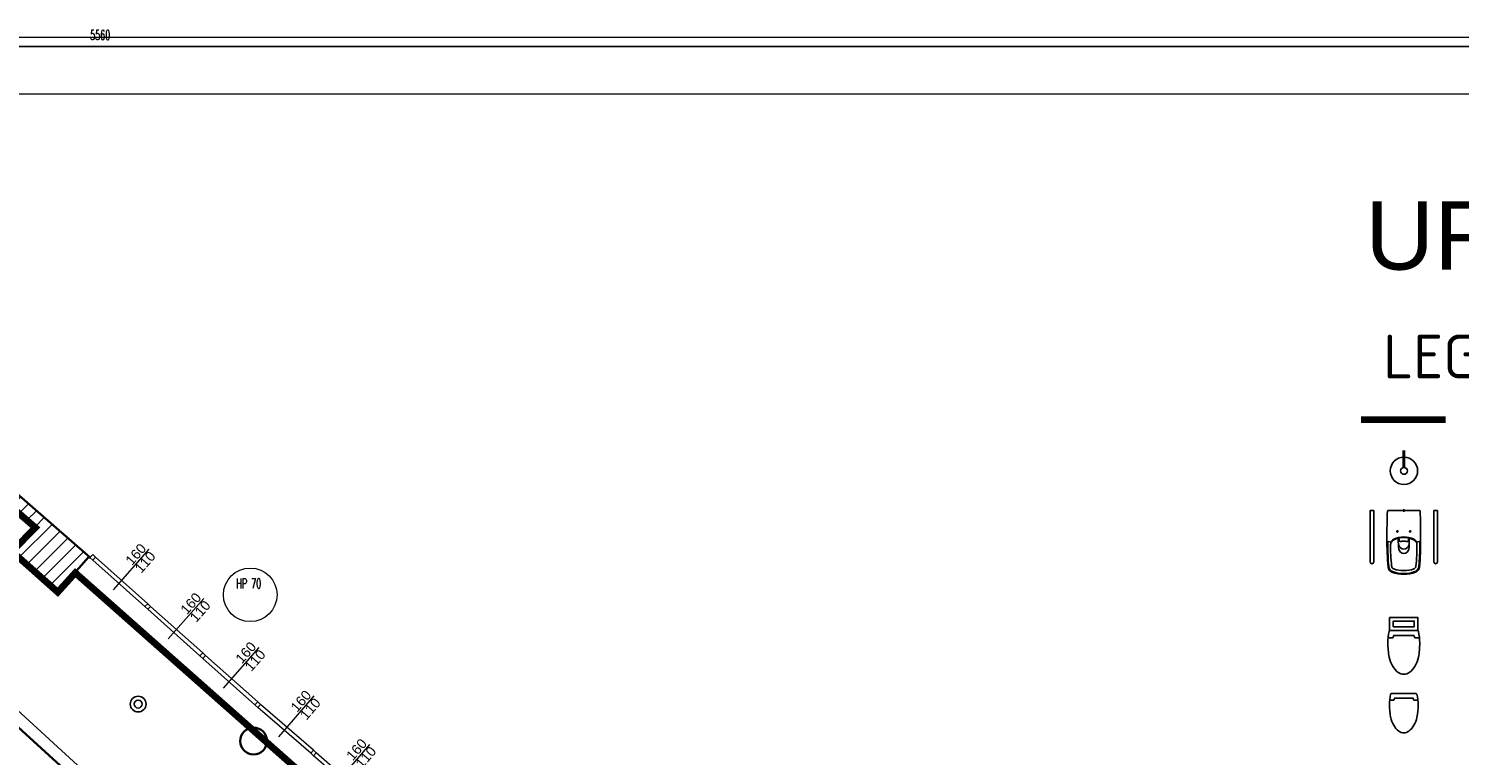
# Model space of a CAD drawing. Header units: millimetres. Extents: x 19887 to 192597, y -14203 to 39042.
# Tile 149 of 256: x 38478 to 41620, y -5964 to -4366. Entities that reach past the tile are written whole.
import ezdxf

# ---------------------------------------------------------------- set-up
doc = ezdxf.new("R2010")
doc.units = ezdxf.units.MM
doc.linetypes.add('2', pattern=[0.9, 0.6, -0.3])
doc.linetypes.add('DASHED2', pattern=[9.525, 6.35, -3.175])
doc.layers.get('Defpoints').update_dxf_attribs({"color": 4})
for name, color, linetype, lineweight in [('A_DBA-OPISY', 6, 'Continuous', 20), ('A_DBA_URZADZENIA SANITARNE', 5, 'Continuous', 25), ('Basen_rzut_poziom_1_obrys', 252, 'Continuous', 35), ('Kolobrzeg_rzut_hala_poziom_1', 252, 'Continuous', 35), ('Okna', 252, 'Continuous', 5), ('Tabela', 1, 'Continuous', 0)]:
    doc.layers.add(name, color=color, linetype=linetype, lineweight=lineweight)
for name, color, linetype in [('A_DBA-RAMKI', 6, 'Continuous'), ('A_DBA-WYMIAR', 1, 'Continuous'), ('A_DBA_WPUSTY SAN', 150, 'Continuous'), ('Wymiarowanie', 3, 'Continuous'), ('Wypełnienie', 252, 'Continuous')]:
    doc.layers.add(name, color=color, linetype=linetype)
doc.styles.add('ARIAL', font='arial.ttf')
doc.styles.add('DIN', font='txt')
doc.styles.add('ROMANS', font='romans.shx', dxfattribs={"width": 0.6})
doc.styles.get("Standard").update_dxf_attribs({"font": 'arial.ttf'})
doc.dimstyles.new('000001FB70622F18', dxfattribs={"dimtxt": 20, "dimasz": 5, "dimexe": 5, "dimexo": 1, "dimgap": 20, "dimtad": 1, "dimtoh": 1, "dimdec": 0, "dimtxsty": 'Standard', "dimblk": 'OBLIQUE', "dimcen": 0, "dimdle": 5, "dimclrd": 252, "dimclre": 252, "dimclrt": 252, "dimadec": 0, "dimazin": 0, "dimtfac": 1, "dimtdec": 0, "dimtmove": 0, "dimatfit": 3, "dimldrblk": 'OBLIQUE', "dimfxl": 150, "dimfxlon": 1, "dimlwd": 25, "dimlwe": 25, "dimarcsym": 1})

# ---------------------------------------------------------------- blocks, each defined once
blk = doc.blocks.new('_Oblique')
at = {"color": 0, "linetype": 'ByBlock', "lineweight": -2}
blk.add_line((-0.5, -0.5), (0.5, 0.5), dxfattribs=at)
blk = doc.blocks.new('*D604')
at = {"layer": 'Defpoints', "color": 0}
for p in [(2641.8, -379.8), (3081.1, -3077.2), (2641.8, -3106.2)]:
    blk.add_point(p, dxfattribs=at)
at = {"layer": 'Wymiarowanie', "color": 252, "linetype": 'Continuous', "lineweight": 25}
for p, q in [((2641.8, -2956.2), (2641.8, -3111.2)), ((3081.1, -3078.2), (3081.1, -3111.2)), ((3086.1, -3106.2), (2636.8, -3106.2))]:
    blk.add_line(p, q, dxfattribs=at)
at = {"layer": 'Wymiarowanie', "color": 252, "linetype": 'ByBlock', "lineweight": 25, "xscale": 5, "yscale": 5, "zscale": 5, "rotation": 180}
blk.add_blockref('_Oblique', (2641.8, -3106.2), dxfattribs=at)
at = {"layer": 'Wymiarowanie', "color": 252, "linetype": 'ByBlock', "lineweight": 25, "xscale": 5, "yscale": 5, "zscale": 5}
blk.add_blockref('_Oblique', (3081.1, -3106.2), dxfattribs=at)
at = {"layer": 'Wymiarowanie', "color": 252, "insert": (2861.5, -3088.7), "char_height": 15, "attachment_point": 5, "style": 'ROMANS'}
blk.add_mtext('439', dxfattribs=at)
blk = doc.blocks.new('*D779')
at = {"layer": 'Defpoints', "color": 0}
for p in [(1230.4, -637.9), (1703.1, -1044.2), (1690.7, -1057.8)]:
    blk.add_point(p, dxfattribs=at)
at = {"layer": 'Wymiarowanie', "color": 252, "linetype": 'Continuous', "lineweight": 25}
for p, q in [((1231.1, -637.1), (1246.2, -620.6)), ((1239.1, -620.9), (1706.8, -1047.6)), ((1691.4, -1057.1), (1706.5, -1040.5))]:
    blk.add_line(p, q, dxfattribs=at)
at = {"layer": 'Wymiarowanie', "color": 252, "linetype": 'ByBlock', "lineweight": 25, "xscale": 5, "yscale": 5, "zscale": 5}
for p, rotation in [((1242.8, -624.3), 137.6250679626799), ((1703.1, -1044.2), 317.6250679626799)]:
    blk.add_blockref('_Oblique', p, dxfattribs=dict(at, rotation=rotation))
at = {"layer": 'Wymiarowanie', "color": 252, "insert": (1484.8, -821.3), "char_height": 15, "attachment_point": 5, "rotation": 317.6251, "style": 'ROMANS'}
blk.add_mtext('623', dxfattribs=at)
blk = doc.blocks.new('*D985')
at = {"layer": 'Defpoints', "color": 0}
for p in [(-1121.1, 124.6), (4438.5, -3063.7), (-1121.1, -3458.5)]:
    blk.add_point(p, dxfattribs=at)
at = {"layer": 'Wymiarowanie', "color": 252, "linetype": 'Continuous', "lineweight": 25}
for p, q in [((4443.5, 124.6), (-1126.1, 124.6)), ((-1121.1, -25.4), (-1121.1, 129.6)), ((4438.5, -25.4), (4438.5, 129.6))]:
    blk.add_line(p, q, dxfattribs=at)
at = {"layer": 'Wymiarowanie', "color": 252, "linetype": 'ByBlock', "lineweight": 25, "xscale": 5, "yscale": 5, "zscale": 5, "rotation": 180}
blk.add_blockref('_Oblique', (-1121.1, 124.6), dxfattribs=at)
at = {"layer": 'Wymiarowanie', "color": 252, "linetype": 'ByBlock', "lineweight": 25, "xscale": 5, "yscale": 5, "zscale": 5}
blk.add_blockref('_Oblique', (4438.5, 124.6), dxfattribs=at)
at = {"layer": 'Wymiarowanie', "color": 252, "insert": (1658.7, 142.1), "char_height": 15, "attachment_point": 5, "style": 'ROMANS'}
blk.add_mtext('5560', dxfattribs=at)
blk = doc.blocks.new('A$C7bb86cbb')
at = {"layer": 'Kolobrzeg_rzut_hala_poziom_1'}
for p, q in [((-15015, 13012, 0), (-14561, 13536, 0)), ((-14561, 13536, 0), (-14531, 13539, 0)), ((-153, 944), (-297, 793, 0)), ((-268, 765, 0), (-400, 582)), ((-297, 793, 0), (-268, 765, 0))]:
    blk.add_line(p, q, dxfattribs=at)
at = {"layer": 'Kolobrzeg_rzut_hala_poziom_1', "elevation": 0}
blk.add_lwpolyline([(-14716, 13278), (-12114, 10925)], dxfattribs=at)
at = {"layer": 'Kolobrzeg_rzut_hala_poziom_1'}
blk.add_circle((0, 0), 201, dxfattribs=at)
at = {"layer": 'Okna', "elevation": 0}
for points in [[(-14531, 13539), (-14490, 13583), (-14446, 13542), (-14487, 13498)], [(-13692, 12789), (-13651, 12833), (-13607, 12792), (-13648, 12748)], [(-12853, 12039), (-12812, 12083), (-12768, 12042), (-12809, 11998)], [(-12014, 11289), (-11973, 11333), (-11929, 11292), (-11970, 11248)], [(-11164, 10550), (-11123, 10595), (-11079, 10554), (-11119, 10510)], [(-10315, 9811), (-10275, 9856), (-10230, 9816), (-10270, 9771)], [(-9479, 9058), (-9439, 9103), (-9394, 9063), (-9434, 9018)], [(-8630, 8319), (-8590, 8364), (-8546, 8323), (-8586, 8279)], [(-7792, 7570), (-7751, 7614), (-7707, 7573), (-7748, 7529)], [(-6953, 6820), (-6912, 6864), (-6868, 6823), (-6909, 6779)], [(-6114, 6070), (-6073, 6114), (-6029, 6073), (-6070, 6029)], [(-5275, 5320), (-5235, 5364), (-5190, 5323), (-5231, 5279)], [(-4436, 4570), (-4396, 4614), (-4352, 4573), (-4392, 4529)], [(-3598, 3820), (-3557, 3864), (-3513, 3824), (-3554, 3780)], [(-2759, 3070), (-2718, 3114), (-2674, 3074), (-2715, 3030)], [(-1920, 2320), (-1879, 2365), (-1835, 2324), (-1876, 2280)], [(-1083, 1565), (-1042, 1609), (-998, 1568), (-1039, 1524)], [(-296, 881), (-256, 925), (-212, 884), (-252, 840)]]:
    blk.add_lwpolyline(points, close=True, dxfattribs=at)
for points in [[(-13651, 12833), (-14446, 13542)], [(-13634, 13663), (-14179, 13044)], [(-13692, 12789), (-14487, 13498)], [(-12795, 12913), (-13340, 12294)], [(-12853, 12039), (-13648, 12748)], [(-12812, 12083), (-13607, 12792)], [(-11973, 11333), (-12768, 12042)], [(-11956, 12163), (-12501, 11544)], [(-12014, 11289), (-12809, 11998)], [(-11117, 11425), (-11654, 10799)], [(-11164, 10550), (-11970, 11248)], [(-11123, 10595), (-11929, 11292)], [(-10315, 9811), (-11119, 10510)], [(-10275, 9856), (-11079, 10554)], [(-10268, 10686), (-10805, 10060)], [(-9417, 9932), (-9965, 9316)], [(-9479, 9058), (-10270, 9771)], [(-9439, 9103), (-10230, 9816)], [(-8564, 9193), (-9115, 8579)], [(-8630, 8319), (-9434, 9018)], [(-8590, 8364), (-9394, 9063)], [(-7751, 7614), (-8546, 8323)], [(-7734, 8444), (-8279, 7825)], [(-7792, 7570), (-8586, 8279)], [(-6895, 7694), (-7440, 7075)], [(-6953, 6820), (-7748, 7529)], [(-6912, 6864), (-7707, 7573)], [(-6114, 6070), (-6909, 6779)], [(-6073, 6114), (-6868, 6823)], [(-6056, 6944), (-6601, 6325)], [(-5217, 6195), (-5762, 5575)], [(-5275, 5320), (-6070, 6029)], [(-5235, 5364), (-6029, 6073)], [(-4436, 4570), (-5231, 5279)], [(-4396, 4614), (-5190, 5323)], [(-4378, 5445), (-4923, 4825)], [(-3540, 4695), (-4085, 4075)], [(-3598, 3820), (-4392, 4529)], [(-3557, 3864), (-4352, 4573)], [(-2701, 3945), (-3246, 3325)], [(-2759, 3070), (-3554, 3780)], [(-2718, 3114), (-3513, 3824)], [(-1879, 2365), (-2674, 3074)], [(-1862, 3195), (-2407, 2576)], [(-1920, 2320), (-2715, 3030)], [(-1024, 2442), (-1569, 1823)], [(-1083, 1565), (-1876, 2280)], [(-1042, 1609), (-1835, 2324)], [(-256, 925), (-999, 1569)], [(-222, 1732), (-755, 1102)], [(-296, 881), (-1039, 1524)]]:
    blk.add_lwpolyline(points, dxfattribs=at)
at = {"layer": 'Okna', "char_height": 150, "width": 335.75, "attachment_point": 3}
for s, insert, rotation in [('160', (-13773, 13767, 0), 48.6566), ('110', (-13631, 13648, 0), 48.6566), ('160', (-12934, 13017, 0), 48.6566), ('110', (-12792, 12898, 0), 48.6566), ('160', (-12095, 12268, 0), 48.6566), ('110', (-11953, 12148, 0), 48.6566), ('160', (-11257, 11528, 0), 49.4019), ('110', (-11114, 11410, 0), 49.4019), ('160', (-10408, 10789, 0), 49.4019), ('110', (-10266, 10671, 0), 49.4019), ('160', (-9560, 10050, 0), 49.4019), ('110', (-9417, 9932, 0), 49.4019), ('160', (-8702, 9298, 0), 48.0846), ('110', (-8561, 9178, 0), 48.0846), ('160', (-7872, 8548, 0), 48.6566), ('110', (-7731, 8429, 0), 48.6566), ('160', (-7034, 7798, 0), 48.6566), ('110', (-6892, 7679, 0), 48.6566), ('160', (-6195, 7049, 0), 48.6566), ('110', (-6053, 6929, 0), 48.6566), ('160', (-5356, 6299, 0), 48.6566), ('110', (-5215, 6180, 0), 48.6566), ('160', (-4517, 5549, 0), 48.6566), ('110', (-4376, 5430, 0), 48.6566), ('160', (-3678, 4799, 0), 48.6566), ('110', (-3537, 4680, 0), 48.6566), ('160', (-2840, 4049, 0), 48.6566), ('110', (-2698, 3930, 0), 48.6566), ('160', (-2001, 3299, 0), 48.6566), ('110', (-1859, 3180, 0), 48.6566), ('160', (-1163, 2546, 0), 48.6566), ('110', (-1021, 2427, 0), 48.6566), ('160', (-363, 1834, 0), 49.7994), ('110', (-219, 1717, 0), 49.7994)]:
    blk.add_mtext(s, dxfattribs=dict(at, insert=insert, rotation=rotation))
blk = doc.blocks.new('G$CBD992781')
at = {"layer": 'A_DBA_URZADZENIA SANITARNE', "color": 4}
for p, q in [((-8.1, 12.1), (-8.1, 17.2)), ((-5.7, -11.3), (-5.7, 11.3)), ((0, -15.1), (0, 15.1)), ((-8.1, -17.2), (-8.1, -12.2))]:
    blk.add_line(p, q, dxfattribs=at)
for points in [[(-8.1, 12.1, -0.023646), (-5.9, 11.1, -0.10715)], [(-5.7, -11.1, -0.025426), (-8.1, -12.2, -0.063736)]]:
    blk.add_lwpolyline(points, format="xyb", dxfattribs=at)
for centre, radius, start, end in [((-13.5, -68.6), 86.1, 90.1546, 100.6534), ((-13.7, -39), 56.5, 77.0406, 89.9998), ((-38.1, 0), 10.1, 143.2922, 179.9998), ((-27.9, -7.6), 22.8, 119.0544, 143.2922), ((-21.1, -19.8), 36.7, 102.959, 119.0544), ((-4.5, 11.2), 6, 41.6037, 54.7391), ((-38.1, 0), 10.1, 179.9998, 216.7075), ((-27.9, 7.5), 22.8, 216.7075, 240.9452), ((-21.1, 19.7), 36.7, 240.9452, 257.0406), ((-13.9, 68.5), 86, 259.6622, 270.1662), ((-13.7, 39), 56.5, 269.9998, 282.959), ((-4.5, -11.2), 6, 305.2606, 318.3959)]:
    blk.add_arc(centre, radius, start, end, dxfattribs=at)
blk = doc.blocks.new('G$CE799DD06')
at = {"layer": 'A_DBA_URZADZENIA SANITARNE', "color": 4}
for p, q in [((22.3, 17.2), (22.3, 12.2)), ((14.2, 15.1), (14.2, -15.1)), ((19.9, 11.3), (19.9, -11.3)), ((22.3, -12.1), (22.3, -17.2))]:
    blk.add_line(p, q, dxfattribs=at)
for points in [[(14.2, 15.1, -0.057377), (15.3, 16.1, -0.056606), (27.9, 17.5, -0.045865), (43.6, 16.1, -0.070345), (53.2, 12.4, -0.106153), (60.4, 6.1, -0.161551), (62.4, 0, -0.161551), (60.4, -6, -0.106153), (53.2, -12.3, -0.070345), (43.6, -16, -0.045841), (27.9, -17.5, -0.056606), (15.3, -16.1, -0.057377), (14.2, -15.1, -0.106153)], [(20, 11.1, -0.025426), (22.3, 12.2, -0.063736)], [(22.3, -12.1, -0.023646), (20.1, -11.1, -0.10715)]]:
    blk.add_lwpolyline(points, format="xyb", dxfattribs=at)
for points in [[(14.2, -15.5), (14.2, 15.5), (0, 15.5), (0, -15.5)], [(10.2, -11.5), (10.2, 11.5), (4, 11.5), (4, -11.5)]]:
    blk.add_lwpolyline(points, close=True, dxfattribs=at)
blk = doc.blocks.new('G$CA5F357DF')
at = {"layer": 'A_DBA_URZADZENIA SANITARNE', "color": 4, "ltscale": 4}
for p, q in [((34.6, 14), (34.1, 17)), ((34.6, -14), (34.1, -17))]:
    blk.add_line(p, q, dxfattribs=at)
at = {"layer": 'A_DBA_URZADZENIA SANITARNE', "color": 4, "ltscale": 2}
for p, q in [((-1.5, 0), (1.5, 0)), ((22, 7), (24, 7)), ((23, 8), (23, 6)), ((22, -7), (24, -7)), ((23, -8), (23, -6))]:
    blk.add_line(p, q, dxfattribs=at)
at = {"layer": 'A_DBA_URZADZENIA SANITARNE', "color": 4}
for p, q in [((34.6, 14), (34.7, 13.6)), ((34.6, -14), (34.7, -13.6))]:
    blk.add_line(p, q, dxfattribs=at)
for points in [[(56.4, 37, -1), (56.4, 33), (0, 33), (0, 37)], [(0, -17.5, 0.403038), (0.5, -18, 0.011256), (30.7, -18.5, 0.025385), (62.1, -17.2, 0.282342), (67.7, -13, 0.101012), (70, 0, 0.101012), (67.7, 13, 0.282342), (62.1, 17.2, 0.025385), (30.7, 18.5, 0.011258), (0.5, 18, 0.397856), (0, 17.5)], [(56.4, -33, -1), (56.4, -37), (0, -37), (0, -33)]]:
    blk.add_lwpolyline(points, format="xyb", close=True, dxfattribs=at)
for centre in [(23, 7), (23, -7)]:
    blk.add_circle(centre, 0.75, dxfattribs=at)
at = {"layer": 'A_DBA_URZADZENIA SANITARNE', "color": 4, "ltscale": 4}
for centre, radius, start, end in [((34.4, 17), 0.3, 106.5425, 190.2401), ((36.9, 8.4), 9.24, 88.4956, 106.5425), ((33.2, -330.7), 348.4, 85.3569, 89.3496), ((60.9, 9.8), 6.74, 20.7694, 85.4645), ((37, 0.8), 32.2, 358.3223, 20.7597), ((37, -0.8), 32.2, 339.2403, 1.6777), ((60.9, -9.8), 6.74, 274.5355, 339.2306), ((34.4, -17), 0.3, 169.7599, 253.4575), ((36.9, -8.4), 9.24, 253.4575, 271.5044), ((33.2, 330.7), 348.4, 270.6504, 274.6431)]:
    blk.add_arc(centre, radius, start, end, dxfattribs=at)
at = {"layer": 'A_DBA_URZADZENIA SANITARNE', "color": 4}
for centre, radius, start, end in [((54.7, 0), 25.7, 154.604, 180), ((54.7, 0), 25.7, 180, 205.396), ((54.7, 0), 25.1, 154.604, 180), ((54.7, 0), 25.1, 180, 205.396), ((31.3, 6.3), 1, 186.8844, 260.4399), ((37.2, 40.9), 36.1, 260.4399, 263.5747), ((29.7, -140.5), 146.6, 84.9255, 89.3411), ((36.9, 8.4), 6, 88.4956, 154.604), ((36.9, 8.4), 5.43, 116.26, 154.604), ((33, 4.1), 1, 352.3752, 83.5747), ((63.3, 0), 29.6, 172.3752, 180), ((63.3, 0), 29.6, 180, 187.6248), ((34.4, 13.6), 0.3, 296.26, 10.2401), ((40.8, -165.6), 180.1, 83.5187, 91.1932), ((36.7, 0), 5.69, 359.7929, 77.8849), ((41.4, 0), 5.69, 359.7929, 77.8849), ((60.9, 9.8), 3.5, 20.7694, 85.4645), ((37, 0.8), 29, 358.3223, 20.7597), ((37, -0.8), 29, 339.2403, 1.6777), ((31.3, -6.3), 1, 99.5601, 173.1156), ((37.2, -40.9), 36.1, 96.4253, 99.5601), ((29.7, 140.5), 146.6, 270.6589, 275.0745), ((36.9, -8.4), 6, 205.396, 271.5044), ((36.9, -8.4), 5.43, 205.396, 243.74), ((33, -4.1), 1, 276.4253, 7.6248), ((34.4, -13.6), 0.3, 349.7599, 63.74), ((40.8, 165.6), 180.1, 268.8068, 276.4813), ((36.7, 0), 5.69, 282.1151, 0.2071), ((41.4, 0), 5.69, 282.1151, 0.2071), ((60.9, -9.8), 3.5, 274.5355, 339.2306)]:
    blk.add_arc(centre, radius, start, end, dxfattribs=at)
blk = doc.blocks.new('G$CC7950608')
at = {"layer": 'A_DBA_WPUSTY SAN'}
for radius in [19.2, 9.6]:
    blk.add_circle((0, 0), radius, dxfattribs=at)
blk = doc.blocks.new('G$CA2B9BF5E')
at = {"layer": 'A_DBA_URZADZENIA SANITARNE', "color": 3}
for points in [[(-2, -25.1), (-2, 0)], [(0, -25.1), (0, 0)]]:
    blk.add_lwpolyline(points, dxfattribs=at)
for radius in [20, 5]:
    blk.add_circle((-1, -30), radius, dxfattribs=at)
blk = doc.blocks.new('G$CF5E15B28')
at = {"layer": 'Wypełnienie'}
h = blk.add_hatch(dxfattribs=at)
h.set_pattern_fill('ANSI31', color=253, scale=5, angle=90)
h.set_pattern_definition([(45, (-771.488, -5161.708), (-11.22532, 11.22532), [])])
h.paths.add_polyline_path([(1287.6, -37.3), (1247.1, -37.2), (1249.7, -337.1), (1287, -369.8), (1560.7, -609.5), (1524.8, -645.7), (1594.7, -708), (1641.6, -653.9), (1287.1, -344.7)])
at = {"layer": 'Basen_rzut_poziom_1_obrys', "color": 253, "elevation": 0}
for points in [[(1249.7, -337.1), (1560.7, -609.5), (1524.8, -645.7), (1594.7, -708), (1594.7, -708)], [(1643.2, -655.3), (1287.1, -344.7)], [(1690.7, -1057.8), (1230.9, -638.4)], [(1620.8, -677.9), (1884.9, -916.7)], [(1912.3, -941.3), (2480.5, -1449.8)]]:
    blk.add_lwpolyline(points, dxfattribs=at)
at = {"layer": 'Basen_rzut_poziom_1_obrys', "color": 253}
blk.add_circle((1892.7, -935.6, 0), 20.4, dxfattribs=at)
at = {"layer": 'Okna', "color": 253}
blk.add_circle((1887.6, -712.4, 0), 40.9, dxfattribs=at)
at = {"layer": 'Basen_rzut_poziom_1_obrys', "color": 253, "xscale": 0.1, "yscale": 0.1, "zscale": 0.1}
blk.add_blockref('A$C7bb86cbb', (3096.2, -2009.2, 0), dxfattribs=at)
at = {"layer": 'Okna', "color": 253, "insert": (1866.2, -687.6, 0), "char_height": 15, "width": 157.291, "attachment_point": 1, "style": 'ROMANS'}
blk.add_mtext('HP 70', dxfattribs=at)
at = {"layer": 'Wymiarowanie', "color": 253}
for base, p1, p2, picture, middle in [((-1121.1, 124.6, 0), (4438.5, -3063.7, 0), (-1121.1, -3458.5, 0), '*D985', (1658.7, 142.1, 0)), ((2641.8, -3106.2, 0), (3081.1, -3077.2, 0), (2641.8, -379.8, 0), '*D604', (2861.5, -3088.7, 0))]:
    dim = blk.add_linear_dim(base=base, p1=p1, p2=p2, angle=0, dimstyle='000001FB70622F18', override={"dimtxt": 15, "dimgap": 10, "dimtxsty": 'ROMANS'}, dxfattribs=at)
    dim.commit()
    dim.dimension.update_dxf_attribs({"geometry": picture, "text_midpoint": middle})
dim = blk.add_aligned_dim(p1=(1230.4, -637.9, 0), p2=(1690.7, -1057.8, 0), distance=18.4, dimstyle='000001FB70622F18', override={"dimtxt": 15, "dimgap": 10, "dimtxsty": 'ROMANS'}, dxfattribs=at)
dim.commit()
dim.dimension.update_dxf_attribs({"geometry": '*D779', "text_midpoint": (1484.8, -821.3, 0)})

msp = doc.modelspace()

# ---------------------------------------------------------------- linework, layer by layer
at = {"layer": 'A_DBA-RAMKI', "color": 210, "linetype": 'DASHED2', "ltscale": 10, "const_width": 15, "elevation": 0}
msp.add_lwpolyline([(38041, -5070.8), (38492.5, -5463), (38440.9, -5515.1), (38541.6, -5604.8), (38580, -5562.3), (40822.3, -7548.3), (40728.4, -7647.8)], dxfattribs=at)
at = {"layer": 'A_DBA-RAMKI', "color": 210, "linetype": 'DASHED2', "ltscale": 10, "const_width": 15}
msp.add_lwpolyline([(41590.2, -5225.5), (41404.5, -5225.5)], dxfattribs=at)
at = {"layer": 'Tabela'}
for points in [[(33941.5, -11810.4), (44441.5, -11810.4), (44441.5, -4385.4), (33941.5, -4385.4)], [(34441.5, -11685.4), (44316.5, -11685.4), (44316.5, -4510.4), (34441.5, -4510.4)]]:
    msp.add_lwpolyline(points, close=True, dxfattribs=at)

# ---------------------------------------------------------------- block references
at = {"xscale": 1.44, "yscale": 1.44, "zscale": 1.44}
msp.add_blockref('G$CF5E15B28', (36246.3, -4584.8, 0), dxfattribs=at)
at = {"layer": 'A_DBA-WYMIAR', "xscale": 1.5, "yscale": 1.5, "zscale": 1.5}
msp.add_blockref('G$CA2B9BF5E', (41500.2, -5293.2), dxfattribs=at)
at = {"layer": 'A_DBA-WYMIAR'}
for name, p, xscale, yscale, zscale, rotation in [('G$CA5F357DF', (41498.3, -5425.4), 2, 2, 2, 270), ('G$CE799DD06', (41498.3, -5660.5), 2, 2, 2, 270), ('G$CBD992781', (41498.3, -5827.3), 1.799999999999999, 1.799999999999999, 1.799999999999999, 89.99982332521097)]:
    msp.add_blockref(name, p, dxfattribs=dict(at, xscale=xscale, yscale=yscale, zscale=zscale, rotation=rotation))
at = {"layer": 'A_DBA_WPUSTY SAN', "xscale": 0.9, "yscale": 0.9, "zscale": 0.9}
msp.add_blockref('G$CC7950608', (38718.2, -5850.8, 0), dxfattribs=at)

# ---------------------------------------------------------------- texts
at = {"layer": 'A_DBA-OPISY', "color": 3, "linetype": '2', "ltscale": 100, "style": 'DIN'}
msp.add_text('LEGENDA:', height=96, dxfattribs=at).set_placement((41453.1, -5135))
at = {"layer": 'A_DBA-RAMKI', "color": 3, "ltscale": 60, "insert": (44097.1, -4843), "char_height": 150, "width": 5366.639, "attachment_point": 5, "style": 'ARIAL'}
msp.add_mtext('\\pxql;URZĄDZENIA SANITARNE', dxfattribs=at)

doc.saveas('drawing.dxf')
